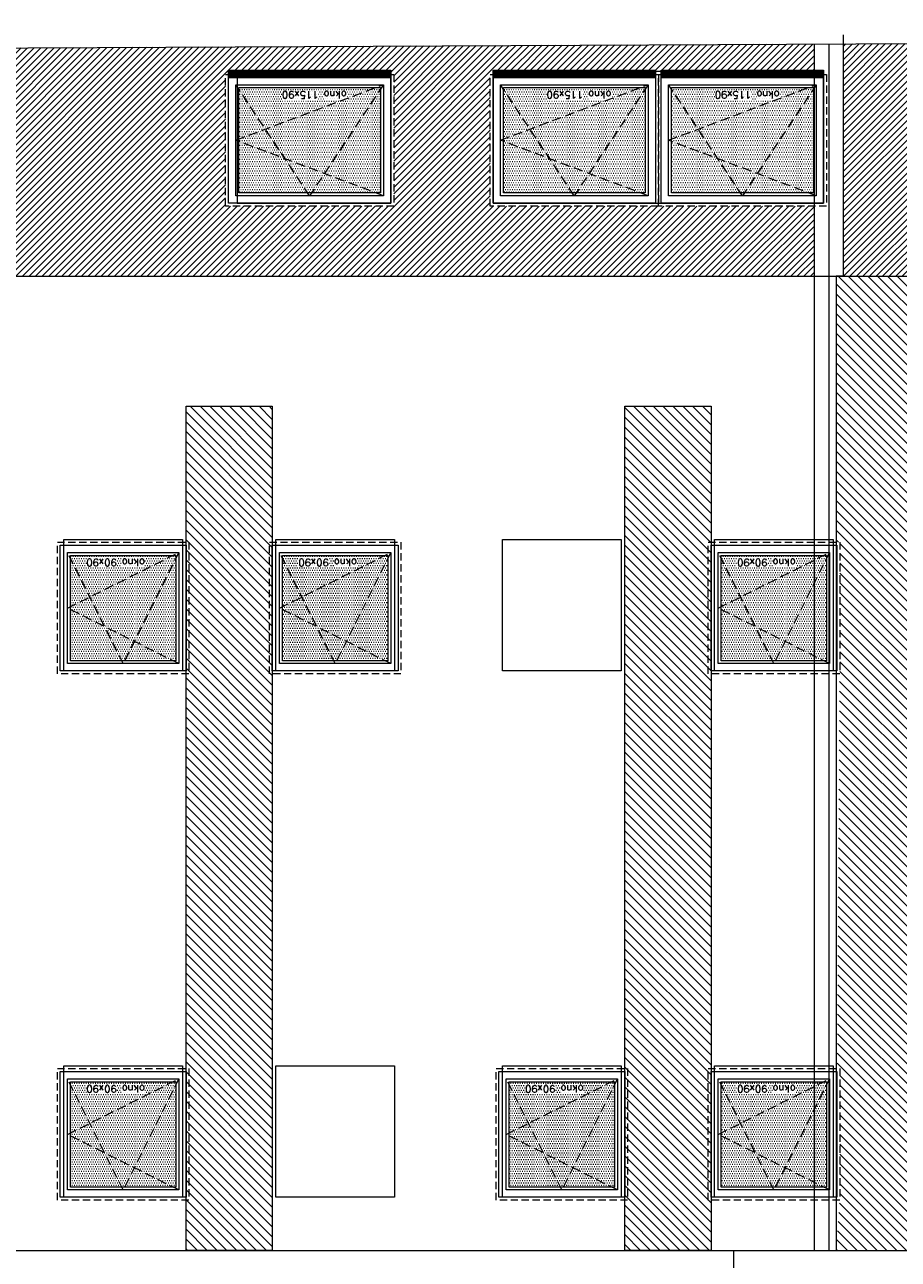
# Model space of a CAD drawing. Header units: millimetres. Extents: x -82287 to 177822, y -399756 to 0.
# Tile 199 of 228: x 51168 to 51766, y -192045 to -191200. Entities that reach past the tile are written whole.
import ezdxf
from ezdxf.enums import TextEntityAlignment as Align

# ---------------------------------------------------------------- set-up
doc = ezdxf.new("R2010")
doc.units = ezdxf.units.MM
doc.header["$MEASUREMENT"] = 0
doc.linetypes.add('SUŁOSZOWA - PB 21 03$0$CACHE', pattern=[9.525, 6.35, -3.175])
doc.linetypes.add('SUŁOSZOWA - PB 21 03$0$CARKOVANA', pattern=[7.5, 5, -2.5])
doc.layers.add('FL_XREF', color=252, linetype='Continuous')
for name, color, linetype, lineweight in [('SUŁOSZOWA - PB 21 03$0$!! 0_ Istn-okna', 251, 'Continuous', 0), ('SUŁOSZOWA - PB 21 03$0$!! 0_ Istn-sciany', 251, 'Continuous', 0), ('SUŁOSZOWA - PB 21 03$0$!! 0_ WIDOK ELEWACJA', 251, 'Continuous', 0), ('SUŁOSZOWA - PB 21 03$0$!! 0_Opis_pom', 251, 'Continuous', 0), ('SUŁOSZOWA - PB 21 03$0$!! 1_ELEWACJA KOLOR', 251, 'Continuous', 0), ('SUŁOSZOWA - PB 21 03$0$!! 1_Hatch dach', 251, 'Continuous', 0), ('SUŁOSZOWA - PB 21 03$0$!! 1_OPIS POM NOWE', 251, 'Continuous', 0), ('SUŁOSZOWA - PB 21 03$0$!! 2_ELEWACJA COKÓŁ', 251, 'Continuous', 0), ('SUŁOSZOWA - PB 21 03$0$!! 2_NOWE OKNA WIDOk - remont', 251, 'Continuous', 0), ('SUŁOSZOWA - PB 21 03$0$!! 2_TYNK OBRYS', 251, 'Continuous', 0)]:
    doc.layers.add(name, color=color, linetype=linetype, lineweight=lineweight)
doc.styles.add('SUŁOSZOWA - PB 21 03$0$ARIAL', font='tahoma.ttf')
doc.styles.add('SUŁOSZOWA - PB 21 03$0$TXT', font='simplex.shx')
pattern_1 = [(45, (0, 0), (-2.24506403, 2.24506403), [])]
pattern_2 = [(135, (130878.9713, -432804.355), (-3.367596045, -3.367596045), [])]

# ---------------------------------------------------------------- blocks, each defined once
blk = doc.blocks.new('SUŁOSZOWA - PB 21 03$0$okno 90x90')
at = {"layer": 'SUŁOSZOWA - PB 21 03$0$!! 1_Hatch dach', "true_color": 0x575757}
h = blk.add_hatch(dxfattribs=at)
h.set_pattern_fill('DOTS', color=251)
h.set_pattern_definition([(0, (-9634.3096, -11214.1331), (0.79375, 1.5875), [0, -1.5875])])
h.paths.add_polyline_path([(7, 79), (79, 79), (79, 7), (7, 7)])
at = {"layer": 'SUŁOSZOWA - PB 21 03$0$!! 0_ Istn-okna', "linetype": 'SUŁOSZOWA - PB 21 03$0$CARKOVANA', "lineweight": 5}
blk.add_lwpolyline([(-2, 88), (88, 88), (88, -2), (-2, -2)], close=True, dxfattribs=at)
at = {"layer": 'SUŁOSZOWA - PB 21 03$0$!! 0_ Istn-okna'}
for points in [[(0, 86), (86, 86), (86, 0), (0, 0)], [(5, 81), (81, 81), (81, 5), (5, 5)], [(7, 79), (79, 79), (79, 7), (7, 7)]]:
    blk.add_lwpolyline(points, close=True, dxfattribs=at)
at = {"layer": 'SUŁOSZOWA - PB 21 03$0$!! 1_Hatch dach', "color": 251, "linetype": 'SUŁOSZOWA - PB 21 03$0$CACHE', "true_color": 0x575757}
for points in [[(5, 5), (43, 81), (81, 5)], [(5, 81), (81, 43), (5, 5)]]:
    blk.add_lwpolyline(points, dxfattribs=at)
at = {"insert": (28.08, 14.41), "char_height": 5, "attachment_point": 1, "style": 'SUŁOSZOWA - PB 21 03$0$TXT'}
blk.add_mtext_dynamic_manual_height_columns('okno 90x90', width=52.6299, gutter_width=75, heights=[0], dxfattribs=at)
blk = doc.blocks.new('SUŁOSZOWA - PB 21 03$0$okno 115x115')
at = {"layer": 'SUŁOSZOWA - PB 21 03$0$!! 1_Hatch dach', "true_color": 0x575757}
h = blk.add_hatch(dxfattribs=at)
h.set_pattern_fill('DOTS', color=251, angle=360)
h.set_pattern_definition([(360, (-21873.4686, 1906.5186), (0.79375, 1.5875), [0, -1.5875])])
h.paths.add_polyline_path([(-12257.16, 13266.65), (-12160.16, 13266.65), (-12160.16, 13194.65), (-12257.16, 13194.65)])
h = blk.add_hatch(dxfattribs=at)
h.set_pattern_fill('ANSI31', color=251, scale=0.2, angle=360)
h.set_pattern_definition([(45, (0, 0), (-0.449012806, 0.449012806), [])])
h.paths.add_polyline_path([(-12264.16, 13187.65), (-12153.16, 13187.65), (-12153.16, 13182.65), (-12264.16, 13182.65)])
at = {"layer": 'SUŁOSZOWA - PB 21 03$0$!! 0_ Istn-okna', "linetype": 'SUŁOSZOWA - PB 21 03$0$CARKOVANA', "lineweight": 5}
blk.add_lwpolyline([(-12266.16, 13275.65), (-12151.16, 13275.65), (-12151.16, 13185.65), (-12266.16, 13185.65)], close=True, dxfattribs=at)
at = {"layer": 'SUŁOSZOWA - PB 21 03$0$!! 0_ Istn-okna'}
for points in [[(-12264.16, 13273.65), (-12153.16, 13273.65), (-12153.16, 13187.65), (-12264.16, 13187.65)], [(-12259.16, 13268.65), (-12158.16, 13268.65), (-12158.16, 13192.65), (-12259.16, 13192.65)], [(-12257.16, 13266.65), (-12160.16, 13266.65), (-12160.16, 13194.65), (-12257.16, 13194.65)], [(-12264.16, 13187.65), (-12153.16, 13187.65), (-12153.16, 13182.65), (-12264.16, 13182.65)]]:
    blk.add_lwpolyline(points, close=True, dxfattribs=at)
at = {"layer": 'SUŁOSZOWA - PB 21 03$0$!! 1_Hatch dach', "color": 251, "linetype": 'SUŁOSZOWA - PB 21 03$0$CACHE', "true_color": 0x575757}
for points in [[(-12259.16, 13192.65), (-12208.66, 13268.65), (-12158.16, 13192.65)], [(-12259.16, 13268.65), (-12158.16, 13230.65), (-12259.16, 13192.65)]]:
    blk.add_lwpolyline(points, dxfattribs=at)
at = {"insert": (-12234.08, 13202.06), "char_height": 5, "attachment_point": 1, "style": 'SUŁOSZOWA - PB 21 03$0$TXT'}
blk.add_mtext_dynamic_manual_height_columns('okno 115x90', width=52.6299, gutter_width=75, heights=[0], dxfattribs=at)
blk = doc.blocks.new('SUŁOSZOWA - PB 21 03')
at = {"layer": 'SUŁOSZOWA - PB 21 03$0$!! 1_ELEWACJA KOLOR'}
h = blk.add_hatch(dxfattribs=at)
h.set_pattern_fill('ANSI31', color=251, scale=1.5, angle=90)
h.set_pattern_definition(pattern_2)
h.paths.add_polyline_path([(52609.71142, -191425.00465), (51660.71142, -191425.00465), (51660.71142, -191607.00465), (51663.21142, -191607.00465), (51663.21142, -191697.00465), (51661.50001, -191967.00465), (51663.21142, -191967.00465), (51663.21142, -192057.00465), (51660.71142, -192091.41588), (52634.71142, -192091.41588), (52634.71142, -191847.63705), (52634.71142, -191827.00465), (52650.04142, -191827.00465), (52650.04142, -191801.7328), (52609.71142, -191785.00465)])
h.paths.add_polyline_path([(51965.21142, -191697.00465), (51875.21142, -191697.00465), (51875.21142, -191517.00465), (51879.71142, -191517.00465), (51879.71142, -191515.00465), (51960.71142, -191515.00465), (51960.71142, -191517.00465), (51965.21142, -191517.00465)], flags=16)
h.paths.add_polyline_path([(51963.21142, -191695.00465), (51877.21142, -191695.00465), (51877.21142, -191519.00465), (51963.21142, -191519.00465)], flags=0)
h.paths.add_polyline_path([(51958.21142, -191690.00465), (51882.21142, -191690.00465), (51882.21142, -191524.00465), (51958.21142, -191524.00465)], flags=0)
h.paths.add_polyline_path([(51956.3801, -191688.00465), (51920.66926, -191688.00465), (51920.21142, -191690.00465), (51919.75359, -191688.00465), (51884.21142, -191688.00465), (51884.21142, -191609.18886), (51882.21142, -191607.00465), (51884.21142, -191604.82044), (51884.21142, -191532.74149), (51882.66926, -191526.00465), (51956.3801, -191526.00465), (51958.21142, -191524.00465), (51956.21142, -191532.74149), (51956.21142, -191687.82044)], flags=0)
h.paths.add_polyline_path([(52030.21142, -191697.00465), (52030.21142, -191517.00465), (52034.71142, -191517.00465), (52034.71142, -191515.00465), (52115.71142, -191515.00465), (52115.71142, -191517.00465), (52120.21142, -191517.00465), (52120.21142, -191697.00465)], flags=16)
h.paths.add_polyline_path([(52032.21142, -191695.00465), (52032.21142, -191519.00465), (52118.21142, -191519.00465), (52118.21142, -191695.00465)], flags=0)
h.paths.add_polyline_path([(51960.71142, -191875.00465), (51960.71142, -191877.00465), (51965.21142, -191877.00465), (52034.71142, -191877.00465), (52034.71142, -191875.00465), (52115.71142, -191875.00465), (52115.71142, -191877.00465), (52120.21142, -191877.00465), (52179.71142, -191877.00465), (52179.71142, -191875.00465), (52260.71142, -191875.00465), (52260.71142, -191877.00465), (52265.21142, -191877.00465), (52334.71142, -191877.00465), (52334.71142, -191875.00465), (52415.71142, -191875.00465), (52415.71142, -191877.00465), (52420.21142, -191877.00465), (52479.71142, -191877.00465), (52479.71142, -191875.00465), (52560.71142, -191875.00465), (52560.71142, -191877.00465), (52565.21142, -191877.00465), (52565.21142, -192057.00465), (52475.21142, -192057.00465), (52475.21142, -191877.00465), (52420.21142, -191877.00465), (52420.21142, -192057.00465), (52330.21142, -192057.00465), (52330.21142, -191877.00465), (52265.21142, -191877.00465), (52265.21142, -192057.00465), (52175.21142, -192057.00465), (52175.21142, -191877.00465), (52120.21142, -191877.00465), (52120.21142, -192057.00465), (52030.21142, -192057.00465), (52030.21142, -191877.00465), (51965.21142, -191877.00465), (51965.21142, -192057.00465), (51875.21142, -192057.00465), (51875.21142, -191877.00465), (51820.21142, -191877.00465), (51820.21142, -192057.00465), (51730.21142, -192057.00465), (51730.21142, -191877.00465), (51734.71142, -191877.00465), (51734.71142, -191875.00465), (51815.71142, -191875.00465), (51815.71142, -191877.00465), (51820.21142, -191877.00465), (51879.71142, -191877.00465), (51879.71142, -191875.00465)], flags=16)
h.paths.add_polyline_path([(52037.21142, -191690.00465), (52037.21142, -191524.00465), (52113.21142, -191524.00465), (52113.21142, -191690.00465)], flags=0)
h.paths.add_polyline_path([(51963.21142, -191879.00465), (51963.21142, -192055.00465), (51877.21142, -192055.00465), (51877.21142, -191879.00465)], flags=0)
h.paths.add_polyline_path([(52039.21142, -191688.00465), (52039.21142, -191609.18886), (52037.21142, -191607.00465), (52039.21142, -191604.82044), (52039.21142, -191532.74149), (52037.66926, -191526.00465), (52111.3801, -191526.00465), (52113.21142, -191524.00465), (52111.21142, -191532.74149), (52111.21142, -191687.82044), (52111.3801, -191688.00465), (52075.66926, -191688.00465), (52075.21142, -191690.00465), (52074.75359, -191688.00465)], flags=0)
h.paths.add_polyline_path([(51958.21142, -191884.00465), (51958.21142, -192050.00465), (51882.21142, -192050.00465), (51882.21142, -191884.00465)], flags=0)
h.paths.add_polyline_path([(51958.21142, -191884.00465), (51956.21142, -191892.74149), (51956.21142, -192047.82044), (51956.3801, -192048.00465), (51920.66926, -192048.00465), (51920.21142, -192050.00465), (51919.75359, -192048.00465), (51884.21142, -192048.00465), (51884.21142, -191969.18886), (51882.21142, -191967.00465), (51884.21142, -191964.82044), (51884.21142, -191892.74149), (51882.66926, -191886.00465), (51956.3801, -191886.00465)], flags=0)
h.paths.add_polyline_path([(52032.21142, -191879.00465), (52118.21142, -191879.00465), (52118.21142, -192055.00465), (52032.21142, -192055.00465)], flags=0)
h.paths.add_polyline_path([(52037.21142, -191884.00465), (52113.21142, -191884.00465), (52113.21142, -192050.00465), (52037.21142, -192050.00465)], flags=0)
h.paths.add_polyline_path([(52037.66926, -191886.00465), (52111.3801, -191886.00465), (52113.21142, -191884.00465), (52111.21142, -191892.74149), (52111.21142, -192047.82044), (52111.3801, -192048.00465), (52075.66926, -192048.00465), (52075.21142, -192050.00465), (52074.75359, -192048.00465), (52039.21142, -192048.00465), (52039.21142, -191969.18886), (52037.21142, -191967.00465), (52039.21142, -191964.82044), (52039.21142, -191892.74149)], flags=0)
h.paths.add_polyline_path([(51820.21142, -191697.00465), (51730.21142, -191697.00465), (51730.21142, -191517.00465), (51734.71142, -191517.00465), (51734.71142, -191515.00465), (51815.71142, -191515.00465), (51815.71142, -191517.00465), (51820.21142, -191517.00465)], flags=16)
h.paths.add_polyline_path([(51818.21142, -191695.00465), (51732.21142, -191695.00465), (51732.21142, -191519.00465), (51818.21142, -191519.00465)], flags=0)
h.paths.add_polyline_path([(51813.21142, -191690.00465), (51737.21142, -191690.00465), (51737.21142, -191524.00465), (51813.21142, -191524.00465)], flags=0)
h.paths.add_polyline_path([(51811.3801, -191688.00465), (51775.66926, -191688.00465), (51775.21142, -191690.00465), (51774.75359, -191688.00465), (51739.21142, -191688.00465), (51739.21142, -191609.18886), (51737.21142, -191607.00465), (51739.21142, -191604.82044), (51739.21142, -191532.74149), (51737.66926, -191526.00465), (51811.3801, -191526.00465), (51813.21142, -191524.00465), (51811.21142, -191532.74149), (51811.21142, -191687.82044)], flags=0)
h.paths.add_polyline_path([(51818.21142, -191879.00465), (51818.21142, -192055.00465), (51732.21142, -192055.00465), (51732.21142, -191879.00465)], flags=0)
h.paths.add_polyline_path([(51813.21142, -191884.00465), (51813.21142, -192050.00465), (51737.21142, -192050.00465), (51737.21142, -191884.00465)], flags=0)
h.paths.add_polyline_path([(51813.21142, -191884.00465), (51811.21142, -191892.74149), (51811.21142, -192047.82044), (51811.3801, -192048.00465), (51775.66926, -192048.00465), (51775.21142, -192050.00465), (51774.75359, -192048.00465), (51739.21142, -192048.00465), (51739.21142, -191969.18886), (51737.21142, -191967.00465), (51739.21142, -191964.82044), (51739.21142, -191892.74149), (51737.66926, -191886.00465), (51811.3801, -191886.00465)], flags=0)
h.paths.add_polyline_path([(52175.21142, -191697.00465), (52175.21142, -191517.00465), (52179.71142, -191517.00465), (52179.71142, -191515.00465), (52260.71142, -191515.00465), (52260.71142, -191517.00465), (52265.21142, -191517.00465), (52265.21142, -191697.00465)], flags=16)
h.paths.add_polyline_path([(52177.21142, -191695.00465), (52177.21142, -191519.00465), (52263.21142, -191519.00465), (52263.21142, -191695.00465)], flags=0)
h.paths.add_polyline_path([(52182.21142, -191690.00465), (52182.21142, -191524.00465), (52258.21142, -191524.00465), (52258.21142, -191690.00465)], flags=0)
h.paths.add_polyline_path([(52184.21142, -191688.00465), (52184.21142, -191609.18886), (52182.21142, -191607.00465), (52184.21142, -191604.82044), (52184.21142, -191532.74149), (52182.66926, -191526.00465), (52256.3801, -191526.00465), (52258.21142, -191524.00465), (52256.21142, -191532.74149), (52256.21142, -191687.82044), (52256.3801, -191688.00465), (52220.66926, -191688.00465), (52220.21142, -191690.00465), (52219.75359, -191688.00465)], flags=0)
h.paths.add_polyline_path([(52177.21142, -191879.00465), (52263.21142, -191879.00465), (52263.21142, -192055.00465), (52177.21142, -192055.00465)], flags=0)
h.paths.add_polyline_path([(52182.21142, -191884.00465), (52258.21142, -191884.00465), (52258.21142, -192050.00465), (52182.21142, -192050.00465)], flags=0)
h.paths.add_polyline_path([(52182.66926, -191886.00465), (52256.3801, -191886.00465), (52258.21142, -191884.00465), (52256.21142, -191892.74149), (52256.21142, -192047.82044), (52256.3801, -192048.00465), (52220.66926, -192048.00465), (52220.21142, -192050.00465), (52219.75359, -192048.00465), (52184.21142, -192048.00465), (52184.21142, -191969.18886), (52182.21142, -191967.00465), (52184.21142, -191964.82044), (52184.21142, -191892.74149)], flags=0)
h.paths.add_polyline_path([(52330.21142, -191697.00465), (52330.21142, -191517.00465), (52334.71142, -191517.00465), (52334.71142, -191515.00465), (52415.71142, -191515.00465), (52415.71142, -191517.00465), (52420.21142, -191517.00465), (52420.21142, -191697.00465)], flags=16)
h.paths.add_polyline_path([(52332.21142, -191695.00465), (52332.21142, -191519.00465), (52418.21142, -191519.00465), (52418.21142, -191695.00465)], flags=0)
h.paths.add_polyline_path([(52337.21142, -191690.00465), (52337.21142, -191524.00465), (52413.21142, -191524.00465), (52413.21142, -191690.00465)], flags=0)
h.paths.add_polyline_path([(52332.21142, -191879.00465), (52418.21142, -191879.00465), (52418.21142, -192055.00465), (52332.21142, -192055.00465)], flags=0)
h.paths.add_polyline_path([(52339.21142, -191688.00465), (52339.21142, -191609.18886), (52337.21142, -191607.00465), (52339.21142, -191604.82044), (52339.21142, -191532.74149), (52337.66926, -191526.00465), (52411.3801, -191526.00465), (52413.21142, -191524.00465), (52411.21142, -191532.74149), (52411.21142, -191687.82044), (52411.3801, -191688.00465), (52375.66926, -191688.00465), (52375.21142, -191690.00465), (52374.75359, -191688.00465)], flags=0)
h.paths.add_polyline_path([(52337.21142, -191884.00465), (52413.21142, -191884.00465), (52413.21142, -192050.00465), (52337.21142, -192050.00465)], flags=0)
h.paths.add_polyline_path([(52337.66926, -191886.00465), (52411.3801, -191886.00465), (52413.21142, -191884.00465), (52411.21142, -191892.74149), (52411.21142, -192047.82044), (52411.3801, -192048.00465), (52375.66926, -192048.00465), (52375.21142, -192050.00465), (52374.75359, -192048.00465), (52339.21142, -192048.00465), (52339.21142, -191969.18886), (52337.21142, -191967.00465), (52339.21142, -191964.82044), (52339.21142, -191892.74149)], flags=0)
h.paths.add_polyline_path([(52475.21142, -191697.00465), (52475.21142, -191517.00465), (52479.71142, -191517.00465), (52479.71142, -191515.00465), (52560.71142, -191515.00465), (52560.71142, -191517.00465), (52565.21142, -191517.00465), (52565.21142, -191697.00465)], flags=16)
h.paths.add_polyline_path([(52477.21142, -191695.00465), (52477.21142, -191519.00465), (52563.21142, -191519.00465), (52563.21142, -191695.00465)], flags=0)
h.paths.add_polyline_path([(52477.21142, -191879.00465), (52563.21142, -191879.00465), (52563.21142, -192055.00465), (52477.21142, -192055.00465)], flags=0)
h.paths.add_polyline_path([(52482.21142, -191690.00465), (52482.21142, -191524.00465), (52558.21142, -191524.00465), (52558.21142, -191690.00465)], flags=0)
h.paths.add_polyline_path([(52484.21142, -191688.00465), (52484.21142, -191609.18886), (52482.21142, -191607.00465), (52484.21142, -191604.82044), (52484.21142, -191532.74149), (52482.66926, -191526.00465), (52556.3801, -191526.00465), (52558.21142, -191524.00465), (52556.21142, -191532.74149), (52556.21142, -191687.82044), (52556.3801, -191688.00465), (52520.66926, -191688.00465), (52520.21142, -191690.00465), (52519.75359, -191688.00465)], flags=0)
h.paths.add_polyline_path([(52482.21142, -191884.00465), (52558.21142, -191884.00465), (52558.21142, -192050.00465), (52482.21142, -192050.00465)], flags=0)
h.paths.add_polyline_path([(52482.66926, -191886.00465), (52556.3801, -191886.00465), (52558.21142, -191884.00465), (52556.21142, -191892.74149), (52556.21142, -192047.82044), (52556.3801, -192048.00465), (52520.66926, -192048.00465), (52520.21142, -192050.00465), (52519.75359, -192048.00465), (52484.21142, -192048.00465), (52484.21142, -191969.18886), (52482.21142, -191967.00465), (52484.21142, -191964.82044), (52484.21142, -191892.74149)], flags=0)
h.paths.add_polyline_path([(51791.38367, -191527.16428), (51741.26462, -191527.16428), (51741.26462, -191534.66428), (51791.38367, -191534.66428)], flags=8)
h.paths.add_polyline_path([(51936.38367, -191527.16428), (51886.26462, -191527.16428), (51886.26462, -191534.66428), (51936.38367, -191534.66428)], flags=8)
h.paths.add_polyline_path([(52091.38367, -191527.16428), (52041.26462, -191527.16428), (52041.26462, -191534.66428), (52091.38367, -191534.66428)], flags=8)
h.paths.add_polyline_path([(52236.38367, -191527.16428), (52186.26462, -191527.16428), (52186.26462, -191534.66428), (52236.38367, -191534.66428)], flags=8)
h.paths.add_polyline_path([(52391.38367, -191527.16428), (52341.26462, -191527.16428), (52341.26462, -191534.66428), (52391.38367, -191534.66428)], flags=8)
h.paths.add_polyline_path([(52536.38367, -191527.16428), (52486.26462, -191527.16428), (52486.26462, -191534.66428), (52536.38367, -191534.66428)], flags=8)
h.paths.add_polyline_path([(51791.38367, -191887.16428), (51741.26462, -191887.16428), (51741.26462, -191894.66428), (51791.38367, -191894.66428)], flags=8)
h.paths.add_polyline_path([(51936.38367, -191887.16428), (51886.26462, -191887.16428), (51886.26462, -191894.66428), (51936.38367, -191894.66428)], flags=8)
h.paths.add_polyline_path([(52091.38367, -191887.16428), (52041.26462, -191887.16428), (52041.26462, -191894.66428), (52091.38367, -191894.66428)], flags=8)
h.paths.add_polyline_path([(52236.38367, -191887.16428), (52186.26462, -191887.16428), (52186.26462, -191894.66428), (52236.38367, -191894.66428)], flags=8)
h.paths.add_polyline_path([(52391.38367, -191887.16428), (52341.26462, -191887.16428), (52341.26462, -191894.66428), (52391.38367, -191894.66428)], flags=8)
h.paths.add_polyline_path([(52536.38367, -191887.16428), (52486.26462, -191887.16428), (52486.26462, -191894.66428), (52536.38367, -191894.66428)], flags=8)
h = blk.add_hatch(dxfattribs=at)
h.set_pattern_fill('ANSI31', color=251, scale=1.5, angle=90)
h.set_pattern_definition(pattern_2)
h.paths.add_polyline_path([(51275.21142, -192091.41588), (51216.21142, -192091.41588), (51216.21142, -191514.00465), (51275.21142, -191514.00465)])
h = blk.add_hatch(dxfattribs=at)
h.set_pattern_fill('ANSI31', color=251, scale=1.5, angle=90)
h.set_pattern_definition(pattern_2)
h.paths.add_polyline_path([(51575.21142, -192091.41588), (51516.21142, -192091.41588), (51516.21142, -191514.00465), (51575.21142, -191514.00465)])
at = {"layer": 'SUŁOSZOWA - PB 21 03$0$!! 2_ELEWACJA COKÓŁ'}
h = blk.add_hatch(dxfattribs=at)
h.set_pattern_fill('ANSI31', color=250)
h.set_pattern_definition(pattern_1)
h.paths.add_polyline_path([(52609.71142, -191261.5027), (51665.71142, -191266.09414), (51665.71142, -191425.00465), (52609.71142, -191425.00465)])
h.paths.add_polyline_path([(52139.71142, -191377.00465), (52024.71142, -191377.00465), (52024.71142, -191287.00465), (52026.71142, -191287.00465), (52026.71142, -191285.00465), (52252.71142, -191285.00465), (52252.71142, -191287.00465), (52254.71142, -191287.00465), (52254.71142, -191377.00465)], flags=16)
h.paths.add_polyline_path([(52141.71142, -191375.00465), (52141.71142, -191289.00465), (52252.71142, -191289.00465), (52252.71142, -191375.00465)], flags=0)
h.paths.add_polyline_path([(52146.71142, -191370.00465), (52146.71142, -191294.00465), (52247.71142, -191294.00465), (52247.71142, -191370.00465)], flags=0)
h.paths.add_polyline_path([(52198.54037, -191368.00465), (52197.21142, -191370.00465), (52195.88248, -191368.00465), (52148.71142, -191368.00465), (52148.71142, -191332.75712), (52146.71142, -191332.00465), (52148.71142, -191331.25217), (52148.71142, -191297.01455), (52148.04037, -191296.00465), (52242.39564, -191296.00465), (52247.71142, -191294.00465), (52245.71142, -191297.01455), (52245.71142, -191368.00465)], flags=0)
h.paths.add_polyline_path([(52324.71142, -191377.00465), (52324.71142, -191287.00465), (52326.71142, -191287.00465), (52326.71142, -191285.00465), (52552.71142, -191285.00465), (52552.71142, -191287.00465), (52554.71142, -191287.00465), (52554.71142, -191377.00465), (52439.71142, -191377.00465)], flags=16)
h.paths.add_polyline_path([(52326.71142, -191375.00465), (52326.71142, -191289.00465), (52437.71142, -191289.00465), (52437.71142, -191375.00465)], flags=0)
h.paths.add_polyline_path([(52331.71142, -191370.00465), (52331.71142, -191294.00465), (52432.71142, -191294.00465), (52432.71142, -191370.00465)], flags=0)
h.paths.add_polyline_path([(52137.71142, -191375.00465), (52026.71142, -191375.00465), (52026.71142, -191289.00465), (52137.71142, -191289.00465)], flags=0)
h.paths.add_polyline_path([(52333.71142, -191368.00465), (52333.71142, -191332.75712), (52331.71142, -191332.00465), (52333.71142, -191331.25217), (52333.71142, -191297.01455), (52333.04037, -191296.00465), (52427.39564, -191296.00465), (52432.71142, -191294.00465), (52430.71142, -191297.01455), (52430.71142, -191368.00465), (52383.54037, -191368.00465), (52382.21142, -191370.00465), (52380.88248, -191368.00465)], flags=0)
h.paths.add_polyline_path([(52132.71142, -191370.00465), (52031.71142, -191370.00465), (52031.71142, -191294.00465), (52132.71142, -191294.00465)], flags=0)
h.paths.add_polyline_path([(52083.54037, -191368.00465), (52082.21142, -191370.00465), (52080.88248, -191368.00465), (52033.71142, -191368.00465), (52033.71142, -191332.75712), (52031.71142, -191332.00465), (52033.71142, -191331.25217), (52033.71142, -191297.01455), (52033.04037, -191296.00465), (52127.39564, -191296.00465), (52132.71142, -191294.00465), (52130.71142, -191297.01455), (52130.71142, -191368.00465)], flags=0)
h.paths.add_polyline_path([(52441.71142, -191375.00465), (52441.71142, -191289.00465), (52552.71142, -191289.00465), (52552.71142, -191375.00465)], flags=0)
h.paths.add_polyline_path([(52446.71142, -191370.00465), (52446.71142, -191294.00465), (52547.71142, -191294.00465), (52547.71142, -191370.00465)], flags=0)
h.paths.add_polyline_path([(52448.71142, -191368.00465), (52448.71142, -191332.75712), (52446.71142, -191332.00465), (52448.71142, -191331.25217), (52448.71142, -191297.01455), (52448.04037, -191296.00465), (52542.39564, -191296.00465), (52547.71142, -191294.00465), (52545.71142, -191297.01455), (52545.71142, -191368.00465), (52498.54037, -191368.00465), (52497.21142, -191370.00465), (52495.88248, -191368.00465)], flags=0)
h.paths.add_polyline_path([(51954.71142, -191377.00465), (51839.71142, -191377.00465), (51724.71142, -191377.00465), (51724.71142, -191287.00465), (51726.71142, -191287.00465), (51726.71142, -191285.00465), (51952.71142, -191285.00465), (51952.71142, -191287.00465), (51954.71142, -191287.00465)], flags=16)
h.paths.add_polyline_path([(51952.71142, -191375.00465), (51841.71142, -191375.00465), (51841.71142, -191289.00465), (51952.71142, -191289.00465)], flags=0)
h.paths.add_polyline_path([(51947.71142, -191370.00465), (51846.71142, -191370.00465), (51846.71142, -191294.00465), (51947.71142, -191294.00465)], flags=0)
h.paths.add_polyline_path([(51898.54037, -191368.00465), (51897.21142, -191370.00465), (51895.88248, -191368.00465), (51848.71142, -191368.00465), (51848.71142, -191332.75712), (51846.71142, -191332.00465), (51848.71142, -191331.25217), (51848.71142, -191297.01455), (51848.04037, -191296.00465), (51942.39564, -191296.00465), (51947.71142, -191294.00465), (51945.71142, -191297.01455), (51945.71142, -191368.00465)], flags=0)
h.paths.add_polyline_path([(51837.71142, -191375.00465), (51726.71142, -191375.00465), (51726.71142, -191289.00465), (51837.71142, -191289.00465)], flags=0)
h.paths.add_polyline_path([(51832.71142, -191370.00465), (51731.71142, -191370.00465), (51731.71142, -191294.00465), (51832.71142, -191294.00465)], flags=0)
h.paths.add_polyline_path([(51783.54037, -191368.00465), (51782.21142, -191370.00465), (51780.88248, -191368.00465), (51733.71142, -191368.00465), (51733.71142, -191332.75712), (51731.71142, -191332.00465), (51733.71142, -191331.25217), (51733.71142, -191297.01455), (51733.04037, -191296.00465), (51827.39564, -191296.00465), (51832.71142, -191294.00465), (51830.71142, -191297.01455), (51830.71142, -191368.00465)], flags=0)
h.paths.add_polyline_path([(52917.71142, -191260.00465), (52619.71142, -191261.45406), (52619.71142, -191425.00465), (52917.71142, -191425.00465)])
h.paths.add_polyline_path([(52624.71142, -191377.00465), (52624.71142, -191287.00465), (52626.71142, -191287.00465), (52626.71142, -191285.00465), (52852.71142, -191285.00465), (52852.71142, -191287.00465), (52854.71142, -191287.00465), (52854.71142, -191377.00465), (52739.71142, -191377.00465)], flags=16)
h.paths.add_polyline_path([(52626.71142, -191375.00465), (52626.71142, -191289.00465), (52737.71142, -191289.00465), (52737.71142, -191375.00465)], flags=0)
h.paths.add_polyline_path([(52631.71142, -191370.00465), (52631.71142, -191294.00465), (52732.71142, -191294.00465), (52732.71142, -191370.00465)], flags=0)
h.paths.add_polyline_path([(52682.21142, -191370.00465), (52680.88248, -191368.00465), (52633.71142, -191368.00465), (52633.71142, -191332.75712), (52631.71142, -191332.00465), (52633.71142, -191331.25217), (52633.71142, -191297.01455), (52633.04037, -191296.00465), (52727.39564, -191296.00465), (52732.71142, -191294.00465), (52730.71142, -191297.01455), (52730.71142, -191368.00465), (52683.54037, -191368.00465)], flags=0)
h.paths.add_polyline_path([(52741.71142, -191375.00465), (52741.71142, -191289.00465), (52852.71142, -191289.00465), (52852.71142, -191375.00465)], flags=0)
h.paths.add_polyline_path([(52746.71142, -191370.00465), (52746.71142, -191294.00465), (52847.71142, -191294.00465), (52847.71142, -191370.00465)], flags=0)
h.paths.add_polyline_path([(52748.71142, -191368.00465), (52748.71142, -191332.75712), (52746.71142, -191332.00465), (52748.71142, -191331.25217), (52748.71142, -191297.01455), (52748.04037, -191296.00465), (52842.39564, -191296.00465), (52847.71142, -191294.00465), (52845.71142, -191297.01455), (52845.71142, -191368.00465), (52798.54037, -191368.00465), (52797.21142, -191370.00465), (52795.88248, -191368.00465)], flags=0)
h.paths.add_polyline_path([(51808.88367, -191297.16428), (51759.71701, -191297.16428), (51759.71701, -191304.66428), (51808.88367, -191304.66428)], flags=8)
h.paths.add_polyline_path([(51923.88367, -191297.16428), (51874.71701, -191297.16428), (51874.71701, -191304.66428), (51923.88367, -191304.66428)], flags=8)
h.paths.add_polyline_path([(52108.88367, -191297.16428), (52059.71701, -191297.16428), (52059.71701, -191304.66428), (52108.88367, -191304.66428)], flags=8)
h.paths.add_polyline_path([(52223.88367, -191297.16428), (52174.71701, -191297.16428), (52174.71701, -191304.66428), (52223.88367, -191304.66428)], flags=8)
h.paths.add_polyline_path([(52408.88367, -191297.16428), (52359.71701, -191297.16428), (52359.71701, -191304.66428), (52408.88367, -191304.66428)], flags=8)
h.paths.add_polyline_path([(52523.88367, -191297.16428), (52474.71701, -191297.16428), (52474.71701, -191304.66428), (52523.88367, -191304.66428)], flags=8)
h.paths.add_polyline_path([(52708.88367, -191297.16428), (52659.71701, -191297.16428), (52659.71701, -191304.66428), (52708.88367, -191304.66428)], flags=8)
h.paths.add_polyline_path([(52823.88367, -191297.16428), (52774.71701, -191297.16428), (52774.71701, -191304.66428), (52823.88367, -191304.66428)], flags=8)
h = blk.add_hatch(dxfattribs=at)
h.set_pattern_fill('ANSI31', color=250)
h.set_pattern_definition(pattern_1)
h.paths.add_polyline_path([(51645.71142, -191377.00465), (51539.21802, -191377.00465), (51424.21802, -191377.00465), (51424.21802, -191287.00465), (51426.21802, -191287.00465), (51426.21802, -191285.00465), (51645.71142, -191285.00465), (51645.71142, -191266.19142), (50514.21802, -191271.69479), (50514.21802, -191397.34803), (50517.21802, -191397.34803), (50517.21802, -191425.00465), (51645.71142, -191425.00465)])
h.paths.add_polyline_path([(51054.21802, -191377.00465), (50939.21802, -191377.00465), (50824.21802, -191377.00465), (50824.21802, -191287.00465), (50826.21802, -191287.00465), (50826.21802, -191285.00465), (51052.21802, -191285.00465), (51052.21802, -191287.00465), (51054.21802, -191287.00465)], flags=16)
h.paths.add_polyline_path([(51052.21802, -191375.00465), (50941.21802, -191375.00465), (50941.21802, -191289.00465), (51052.21802, -191289.00465)], flags=0)
h.paths.add_polyline_path([(51047.21802, -191370.00465), (50946.21802, -191370.00465), (50946.21802, -191294.00465), (51047.21802, -191294.00465)], flags=0)
h.paths.add_polyline_path([(50998.04697, -191368.00465), (50996.71802, -191370.00465), (50995.38907, -191368.00465), (50948.21802, -191368.00465), (50948.21802, -191332.75712), (50946.21802, -191332.00465), (50948.21802, -191331.25217), (50948.21802, -191297.01455), (50947.54697, -191296.00465), (51041.90223, -191296.00465), (51047.21802, -191294.00465), (51045.21802, -191297.01455), (51045.21802, -191368.00465)], flags=0)
h.paths.add_polyline_path([(51243.21802, -191377.00464), (51243.21802, -191287.00464), (51251.21802, -191287.00464), (51251.21802, -191285.00465), (51356.21802, -191285.00464), (51356.21802, -191287.00464), (51358.21802, -191287.00464), (51358.21802, -191377.00464)], flags=16)
h.paths.add_polyline_path([(51245.21802, -191375.00464), (51245.21802, -191289.00464), (51356.21802, -191289.00464), (51356.21802, -191375.00464)], flags=0)
h.paths.add_polyline_path([(51250.21802, -191370.00464), (51250.21802, -191294.00464), (51351.21802, -191294.00464), (51351.21802, -191370.00464)], flags=0)
h.paths.add_polyline_path([(51252.21802, -191368.00464), (51252.21802, -191332.75712), (51250.21802, -191332.00464), (51252.21802, -191331.25217), (51252.21802, -191297.01454), (51251.54697, -191296.00464), (51345.90223, -191296.00464), (51351.21802, -191294.00464), (51349.21802, -191297.01454), (51349.21802, -191368.00464), (51302.04697, -191368.00464), (51300.71802, -191370.00464), (51299.38907, -191368.00464)], flags=0)
h.paths.add_polyline_path([(50937.21802, -191375.00465), (50826.21802, -191375.00465), (50826.21802, -191289.00465), (50937.21802, -191289.00465)], flags=0)
h.paths.add_polyline_path([(50932.21802, -191370.00465), (50831.21802, -191370.00465), (50831.21802, -191294.00465), (50932.21802, -191294.00465)], flags=0)
h.paths.add_polyline_path([(50883.04697, -191368.00465), (50881.71802, -191370.00465), (50880.38907, -191368.00465), (50833.21802, -191368.00465), (50833.21802, -191332.75712), (50831.21802, -191332.00465), (50833.21802, -191331.25217), (50833.21802, -191297.01455), (50832.54697, -191296.00465), (50926.90223, -191296.00465), (50932.21802, -191294.00465), (50930.21802, -191297.01455), (50930.21802, -191368.00465)], flags=0)
h.paths.add_polyline_path([(50754.21802, -191377.00465), (50639.21802, -191377.00465), (50524.21802, -191377.00465), (50524.21802, -191287.00465), (50526.21802, -191287.00465), (50526.21802, -191285.00465), (50752.21802, -191285.00465), (50752.21802, -191287.00465), (50754.21802, -191287.00465)], flags=16)
h.paths.add_polyline_path([(50752.21802, -191375.00465), (50641.21802, -191375.00465), (50641.21802, -191289.00465), (50752.21802, -191289.00465)], flags=0)
h.paths.add_polyline_path([(50747.21802, -191370.00465), (50646.21802, -191370.00465), (50646.21802, -191294.00465), (50747.21802, -191294.00465)], flags=0)
h.paths.add_polyline_path([(50698.04697, -191368.00465), (50696.71802, -191370.00465), (50695.38907, -191368.00465), (50648.21802, -191368.00465), (50648.21802, -191332.75712), (50646.21802, -191332.00465), (50648.21802, -191331.25217), (50648.21802, -191297.01455), (50647.54697, -191296.00465), (50741.90223, -191296.00465), (50747.21802, -191294.00465), (50745.21802, -191297.01455), (50745.21802, -191368.00465)], flags=0)
h.paths.add_polyline_path([(50637.21802, -191375.00465), (50526.21802, -191375.00465), (50526.21802, -191289.00465), (50637.21802, -191289.00465)], flags=0)
h.paths.add_polyline_path([(50632.21802, -191370.00465), (50531.21802, -191370.00465), (50531.21802, -191294.00465), (50632.21802, -191294.00465)], flags=0)
h.paths.add_polyline_path([(50583.04697, -191368.00465), (50581.71802, -191370.00465), (50580.38907, -191368.00465), (50533.21802, -191368.00465), (50533.21802, -191332.75712), (50531.21802, -191332.00465), (50533.21802, -191331.25217), (50533.21802, -191297.01455), (50532.54697, -191296.00465), (50626.90223, -191296.00465), (50632.21802, -191294.00465), (50630.21802, -191297.01455), (50630.21802, -191368.00465)], flags=0)
h.paths.add_polyline_path([(50608.39027, -191297.16428), (50559.2236, -191297.16428), (50559.2236, -191304.66428), (50608.39027, -191304.66428)], flags=8)
h.paths.add_polyline_path([(50723.39027, -191297.16428), (50674.2236, -191297.16428), (50674.2236, -191304.66428), (50723.39027, -191304.66428)], flags=8)
h.paths.add_polyline_path([(50908.39027, -191297.16428), (50859.2236, -191297.16428), (50859.2236, -191304.66428), (50908.39027, -191304.66428)], flags=8)
h.paths.add_polyline_path([(51023.39027, -191297.16428), (50974.2236, -191297.16428), (50974.2236, -191304.66428), (51023.39027, -191304.66428)], flags=8)
h.paths.add_polyline_path([(51327.39027, -191297.16427), (51278.2236, -191297.16427), (51278.2236, -191304.66427), (51327.39027, -191304.66427)], flags=8)
at = {"layer": 'SUŁOSZOWA - PB 21 03$0$!! 0_ Istn-sciany'}
blk.add_lwpolyline([(48891.71142, -191279.58636), (54362.16053, -191252.97912)], dxfattribs=at)
at = {"layer": 'SUŁOSZOWA - PB 21 03$0$!! 0_ WIDOK ELEWACJA'}
for points in [[(51665.71142, -191425.00465), (51665.71142, -191260.00465)], [(51645.71142, -191266.19142), (51645.71142, -192091.41588)], [(51655.71142, -191266.14278), (51655.71142, -192091.41588)], [(50108.71142, -191425.00465), (52927.71142, -191425.00465)], [(51665.71142, -191425.00465), (51660.71142, -191425.00465), (51660.71142, -192091.41588)], [(48801.71142, -192091.41588), (51621.12277, -192091.41588)], [(51575.71142, -192091.41588), (52704.71142, -192091.41588)], [(51590.71142, -192103.40448), (51590.71142, -192091.41588)]]:
    blk.add_lwpolyline(points, dxfattribs=at)
for points in [[(51251.21802, -191285.00465), (51251.21802, -191375.00465), (51356.21802, -191375.00464), (51356.21802, -191285.00464)], [(51426.21802, -191285.00465), (51426.21802, -191375.00465), (51652.21802, -191375.00465), (51652.21802, -191285.00465)], [(51132.71142, -191695.00465), (51132.71142, -191605.00465), (51213.71142, -191605.00465), (51213.71142, -191695.00465)], [(51277.71142, -191695.00465), (51277.71142, -191605.00465), (51358.71142, -191605.00465), (51358.71142, -191695.00465)], [(51432.71142, -191695.00465), (51432.71142, -191605.00465), (51513.71142, -191605.00465), (51513.71142, -191695.00465)], [(51577.71142, -191695.00465), (51577.71142, -191605.00465), (51658.71142, -191605.00465), (51658.71142, -191695.00465)], [(51132.71142, -192055.00465), (51132.71142, -191965.00465), (51213.71142, -191965.00465), (51213.71142, -192055.00465)], [(51277.71142, -192055.00465), (51277.71142, -191965.00465), (51358.71142, -191965.00465), (51358.71142, -192055.00465)], [(51432.71142, -192055.00465), (51432.71142, -191965.00465), (51513.71142, -191965.00465), (51513.71142, -192055.00465)], [(51577.71142, -192055.00465), (51577.71142, -191965.00465), (51658.71142, -191965.00465), (51658.71142, -192055.00465)]]:
    blk.add_lwpolyline(points, close=True, dxfattribs=at)
at = {"layer": 'SUŁOSZOWA - PB 21 03$0$!! 2_TYNK OBRYS'}
for points in [[(51275.21142, -192091.41588), (51216.21142, -192091.41588), (51216.21142, -191514.00465), (51275.21142, -191514.00465)], [(51575.21142, -192091.41588), (51516.21142, -192091.41588), (51516.21142, -191514.00465), (51575.21142, -191514.00465)]]:
    blk.add_lwpolyline(points, close=True, dxfattribs=at)
at = {"layer": 'SUŁOSZOWA - PB 21 03$0$!! 2_NOWE OKNA WIDOk - remont', "rotation": 180}
for name, p in [('SUŁOSZOWA - PB 21 03$0$okno 115x115', (39092.05901, -178101.35286)), ('SUŁOSZOWA - PB 21 03$0$okno 115x115', (39273.05901, -178101.35287)), ('SUŁOSZOWA - PB 21 03$0$okno 115x115', (39388.05901, -178101.35287)), ('SUŁOSZOWA - PB 21 03$0$okno 90x90', (51216.21142, -191609.00465)), ('SUŁOSZOWA - PB 21 03$0$okno 90x90', (51361.21142, -191609.00465)), ('SUŁOSZOWA - PB 21 03$0$okno 90x90', (51661.21142, -191609.00465)), ('SUŁOSZOWA - PB 21 03$0$okno 90x90', (51216.21142, -191969.00465)), ('SUŁOSZOWA - PB 21 03$0$okno 90x90', (51516.21142, -191969.00465)), ('SUŁOSZOWA - PB 21 03$0$okno 90x90', (51661.21142, -191969.00465))]:
    blk.add_blockref(name, p, dxfattribs=at)
at = {"layer": 'SUŁOSZOWA - PB 21 03$0$!! 0_Opis_pom', "ltscale": 0.7, "style": 'SUŁOSZOWA - PB 21 03$0$ARIAL'}
for tag, p in [('B0,19', (52679.2094, -194257.55204)), ('B2,14', (73874.0461, -194402.0887)), ('B2,12', (73342.49259, -194413.89249)), ('B1,21', (60405.50261, -194427.18207)), ('B2,11', (73069.01144, -194438.89383)), ('B2,16', (75195.07765, -194441.83446)), ('A1,16', (59129.54925, -194448.08429)), ('B1/17', (59524.53699, -194450.37428)), ('B1,19', (59914.81903, -194448.15658)), ('1,23', (61575.22173, -194450.37428)), ('A1,1', (58808.06672, -194460.94161)), ('1,22', (60947.33929, -194456.1144)), ('B0,15', (51514.15008, -194461.8073)), ('B2,19.1', (76701.67035, -194466.03695)), ('B3,7', (87459.81312, -194465.07097)), ('B3,3', (88235.73906, -194465.79732)), ('B0,18', (52071.43815, -194478.40179)), ('B1,18', (59715.51745, -194473.87108)), ('B2,17', (75506.7465, -194471.3759)), ('B3,8', (90006.66539, -194478.47972)), ('B3,6', (86826.65132, -194483.15512)), ('B1,20', (60198.53687, -194490.17374)), ('B2,10', (72728.63362, -194489.37283)), ('B2,15', (74566.38885, -194487.81114)), ('B2,13', (73649.91716, -194500.01242)), ('A0,6', (49094.40602, -194505.72387)), ('A2,5', (72452.45009, -194505.90583)), ('A0,4', (49692.81919, -194517.93289)), ('B0,22', (54187.56644, -194519.04308)), ('A1,6', (58565.96262, -194514.50753)), ('B1,1', (61908.24378, -194515.48656)), ('A0,3', (49906.53818, -194524.03766)), ('B0,20', (53125.45224, -194527.8835)), ('A0,5', (49399.71914, -194533.19455)), ('B0,21', (53847.26622, -194535.08002)), ('B1,3', (62229.35503, -194604.49851)), ('B2,18', (75922.43604, -194612.23635)), ('B2,19', (77152.69039, -194617.53776)), ('A3,4', (85509.27934, -194642.47136)), ('B0,24B', (54824.42896, -194684.26784)), ('B1,4', (63476.45184, -194691.11207)), ('B0,13', (50367.63944, -194706.5583)), ('B0,16', (51457.40872, -194704.43091)), ('B0,17', (51897.58569, -194706.77195)), ('A2,4', (71695.75649, -194707.44268)), ('A1,5', (58149.22649, -194724.80163)), ('A2.1', (72371.45884, -194731.56251)), ('B0,23', (54542.05776, -194742.93939)), ('A1,2', (58744.42262, -194746.622)), ('B1,2D', (60756.29674, -194750.92727)), ('A1,15', (59129.54925, -194780.73348)), ('B0,14', (50962.60809, -194789.06568)), ('A3.1', (86079.08704, -194786.62422)), ('B1,4', (63483.03852, -194791.04365)), ('A0,2', (49295.91259, -194810.95246)), ('B2.7', (74548.27897, -194836.12781)), ('B3,2', (89035.72921, -194837.99287)), ('B0,7', (52851.95551, -194845.56115)), ('B1,2B', (62374.83512, -194841.86715)), ('B1,2A', (61803.35407, -194869.27513)), ('B0,8', (51561.38742, -194890.27848)), ('A1,3', (58810.05243, -195008.83917)), ('A3.2', (86016.50296, -195004.88875)), ('A0,1', (49914.27925, -195025.82804)), ('A0,10', (49695.87246, -195042.9259)), ('B0,17', (51225.06492, -195049.74007)), ('B0,6', (52110.41055, -195069.39267)), ('B2.2', (74976.1855, -195068.47988)), ('B1,8', (61403.63433, -195071.25189)), ('A2.2', (72371.45884, -195070.78713)), ('A0,7', (49042.50308, -195082.6056)), ('B3,11', (88623.94853, -195099.23575)), ('B3,4', (87612.56208, -195132.78192)), ('B3,5', (86839.47632, -195174.05241)), ('B0,12', (50313.60595, -195207.52936)), ('B0,11', (50726.178, -195219.06638)), ('B3,10', (89778.42161, -195220.68871)), ('B1,6', (63686.26823, -195231.3997)), ('B0,24A', (54359.17011, -195245.97867)), ('A1,4', (58093.66276, -195250.96213)), ('B0,10', (51476.34179, -195259.44699)), ('B3,9', (90479.74099, -195260.18621)), ('A0,11', (49643.96951, -195271.84772)), ('B1,14', (59332.54805, -195280.73534)), ('A0,8', (49042.50308, -195293.21363)), ('B0,9', (51798.4912, -195291.17482)), ('B2,21', (75970.16114, -195290.81005)), ('B1,13', (60186.62513, -195314.46953)), ('B0,3', (52068.59538, -195319.60465)), ('B1,10', (60892.94126, -195319.45825)), ('B1,5', (63419.22943, -195317.21026)), ('A2.3', (71832.37045, -195318.78232)), ('B2,9', (73175.51251, -195317.21162)), ('B2,4', (74493.5947, -195318.7733)), ('B2,3', (74674.2815, -195319.28036)), ('A3,3', (85569.83931, -195318.78232)), ('B3,1', (88723.65615, -195329.98594)), ('B2,8', (73894.209, -195338.18956)), ('B1,9', (61058.12383, -195344.48743)), ('B2.1', (75304.74121, -195348.36327)), ('B2,20', (77211.021, -195343.82367)), ('B0,2', (52227.2348, -195357.98297)), ('B1,2C', (61827.40698, -195369.02625)), ('B1,7', (62134.52151, -195372.05069)), ('B0,1', (53061.17304, -195403.85659)), ('A0,9', (49001.50444, -195413.15723)), ('A0,12', (49689.76592, -195485.50737)), ('B0,4', (52224.78303, -195500.96352)), ('B2,5', (74686.48999, -195507.24036)), ('B1,11', (61050.00078, -195512.89565)), ('B1,12', (60864.00751, -195544.00738)), ('B2,6', (74499.29165, -195549.55175)), ('B0,5', (52066.14362, -195556.83806)), ('C2,2', (74812.78942, -195865.8959)), ('C1,3', (61091.58871, -195973.27844)), ('C0,2A', (52278.30875, -196050.48297)), ('C0,1', (52808.36775, -196132.34208)), ('C1,2', (61690.27405, -196439.72387)), ('C1,1', (62060.59754, -196465.28533)), ('C3,1', (88979.71614, -196545.67785)), ('C0,2B', (53028.88223, -196668.8019)), ('C1,4', (61008.68123, -196686.32122)), ('C2,1', (75334.65984, -196786.2197)), ('C2,3', (74834.65119, -196933.26657)), ('C1,5', (61062.7252, -196991.42453)), ('C1,10', (62127.38542, -196998.81344)), ('C1,9', (62147.33751, -197289.53424)), ('C1,6', (61131.41824, -197329.69535)), ('C0,3', (52181.98562, -197341.92176)), ('D1,1', (73931.12245, -197584.03121)), ('C0,4', (52345.96562, -197596.60561)), ('D0,18', (60296.49264, -197617.95269)), ('C2,4', (75243.70451, -197663.89)), ('D0,7', (59141.53804, -197722.84718)), ('C1,7', (61222.2575, -197737.18052)), ('D0,17', (60701.16801, -197741.44864)), ('D1,4', (73157.19908, -197744.29721)), ('D0,3', (59562.25866, -197751.14316)), ('D1,6', (72757.78643, -197751.22612)), ('D0,6', (58741.71849, -197802.61699)), ('D0,10', (58357.73602, -197820.93991)), ('D,09', (59195.67196, -197881.51243)), ('C0,5', (52269.72696, -197902.4362)), ('C0,6', (52872.93793, -197917.07354)), ('D0,2', (59943.06082, -197917.06725)), ('D1,3', (73475.28953, -197924.29875)), ('D0,16', (60721.3534, -197935.2949)), ('D0,8', (59058.9008, -197963.64925)), ('D0,5', (59448.52586, -197969.8061)), ('C2,5', (74555.08284, -197988.7886)), ('D1,5', (73291.61607, -197999.29956)), ('D0,4', (59655.02693, -198042.2589)), ('D0,15', (60692.12223, -198127.4643)), ('D0,1', (59931.33074, -198173.12806)), ('D1,2', (73578.07819, -198172.30068)), ('D0,11', (58161.27105, -198211.45823)), ('D0,12', (58250.99458, -198537.17631)), ('D0,13', (58250.99458, -198764.99605)), ('D1,7', (71854.87376, -198786.88467)), ('D0,14', (59130.08589, -198795.3373)), ('D1,8', (71715.35366, -199212.44512))]:
    blk.add_attdef(tag, text='', height=11.968, dxfattribs=at).set_placement(p, align=Align.MIDDLE_CENTER)
at = {"layer": 'SUŁOSZOWA - PB 21 03$0$!! 1_OPIS POM NOWE', "style": 'SUŁOSZOWA - PB 21 03$0$ARIAL'}
for tag, p in [('C1.7A', (61271.6179, -197538.30303)), ('C2.5B', (74970.66097, -197546.70728)), ('C2,5C', (74903.71123, -197659.13664)), ('C2.4', (75374.07862, -197726.11453)), ('D1,2B', (74322.25834, -197791.43247)), ('C1.7C', (61260.26049, -197811.38428)), ('C1.8B', (61588.27341, -197817.62151)), ('C1.8A', (61884.42005, -197818.94854)), ('C1.7B', (61322.12354, -197933.89849)), ('C2,5A', (74943.41937, -197993.49482)), ('E1.2', (62164.78326, -198139.98688)), ('E1.5E', (62692.10372, -198153.27854)), ('D1,2C', (73419.9359, -198156.57844)), ('E3.1', (88990.58975, -198158.87886)), ('E2.9', (75361.45041, -198161.88904)), ('E2.7', (76022.45692, -198162.26272)), ('D1,2A', (74280.17915, -198172.30068)), ('E1.5D', (62993.60773, -198185.416)), ('E1.1', (61330.46191, -198191.9806)), ('E1.5C', (63016.9343, -198246.3437)), ('E1.5B', (63264.15117, -198307.8661)), ('E3.2', (88781.41347, -198385.24275)), ('E1.6', (61022.6264, -198421.00827)), ('E2.2', (74782.75417, -198427.85813)), ('E2.8', (75757.29014, -198437.09188)), ('E2.6', (76531.8031, -198444.40756)), ('E3.4', (89392.22607, -198450.03942)), ('E1.5A', (63049.47589, -198456.39852)), ('E1.5F', (62736.15118, -198589.14592)), ('E1.5G', (62892.39981, -198586.12622)), ('E1,4', (61888.25021, -198652.6996)), ('E2.1', (75803.99631, -198697.05773)), ('E1.5L', (63297.7633, -198733.65678)), ('E1.3', (61058.5992, -198806.28147)), ('E1.5H', (62893.53005, -198830.01758)), ('E2,3', (74778.52304, -198843.9541)), ('E3.3', (89150.95684, -198867.32581)), ('E1.5K', (63266.15427, -198904.67789)), ('E1.5I', (62723.74907, -199005.87002)), ('E2.4', (75135.87669, -199083.20857)), ('E2.5', (76615.04061, -199164.91143)), ('E1.5J', (63204.25187, -199215.697))]:
    blk.add_attdef(tag, text='', height=11.968, dxfattribs=at).set_placement(p, align=Align.MIDDLE_CENTER)

msp = doc.modelspace()

# ---------------------------------------------------------------- block references
at = {"layer": 'FL_XREF'}
msp.add_blockref('SUŁOSZOWA - PB 21 03', (62.28, 52.9), dxfattribs=at)

doc.saveas('drawing.dxf')
